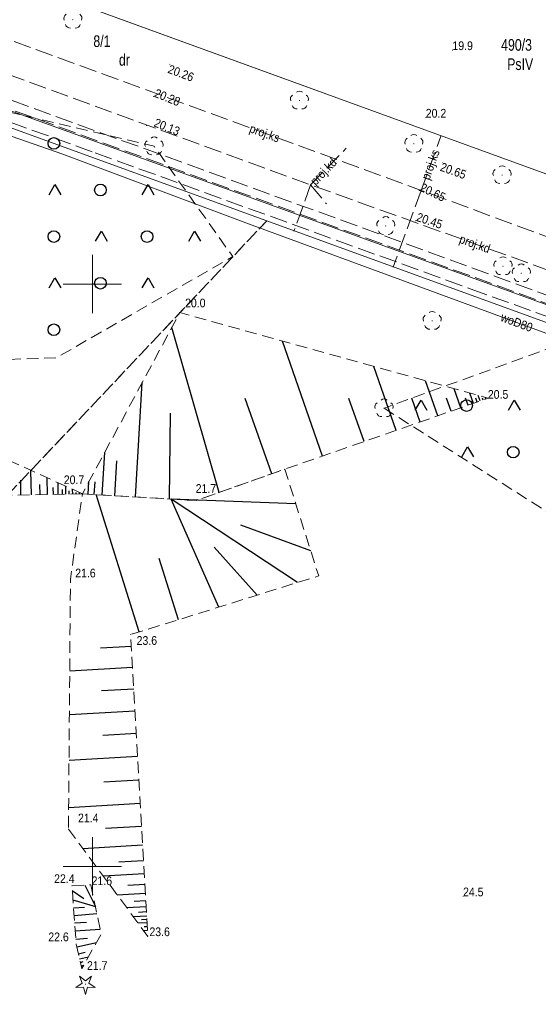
# Model space of a CAD drawing. Header units: metres. Extents: x 5490589 to 5490956, y 5935138 to 5935420.
# Tile 19 of 37: x 5490744 to 5490788, y 5935288 to 5935373. Entities that reach past the tile are written whole.
import ezdxf
from ezdxf.enums import TextEntityAlignment as Align

# ---------------------------------------------------------------- set-up
doc = ezdxf.new("R2010")
doc.units = ezdxf.units.M
doc.header["$MEASUREMENT"] = 0
for name, pattern in [('1.0_0.5', [1.5, 1, -0.5]), ('1.5_0.5', [2, 1.5, -0.5]), ('219-500', [0]), ('egkk-500', [0]), ('egug-500', [0])]:
    doc.linetypes.add(name, pattern=pattern)
doc.layers.get('0').update_dxf_attribs({"color": 2, "linetype": 'CONTINUOUS', "lineweight": 5})
for name, color, linetype in [('000 Inne (niezydentyfikowane)', 7, 'CONTINUOUS'), ('209-oznaczenie konturu klasyfikacyjnego', 7, 'CONTINUOUS'), ('210-oznaczenie konturu użytku gruntowego', 7, 'CONTINUOUS'), ('211-numer działki ewidencyjnej', 7, 'CONTINUOUS'), ('217-kontur klasyfikacyjny', 7, 'CONTINUOUS'), ('218-kontur użytku gruntowego', 7, 'CONTINUOUS'), ('219-działka ewidencyjna', 7, 'CONTINUOUS'), ('drzewo iglaste', 7, 'CONTINUOUS'), ('drzewo liściaste', 7, 'CONTINUOUS'), ('pikieta naturalna', 7, 'CONTINUOUS'), ('pikieta naturalna-Atr2', 7, 'CONTINUOUS'), ('pikieta sztuczna', 7, 'CONTINUOUS'), ('pikieta sztuczna-Atr2', 7, 'CONTINUOUS'), ('przewód elektroenergetyczny podziemny - ob. projektowany', 7, 'CONTINUOUS'), ('przewód kanalizacyjny - ob. projektowany', 7, 'CONTINUOUS'), ('przewód kanalizacyjny - ob. projektowany-Atr1', 7, 'CONTINUOUS'), ('przewód telekomunikacyjny podziemny', 7, 'CONTINUOUS'), ('przewód telekomunikacyjny podziemny - ob. projektowany', 7, 'CONTINUOUS'), ('przewód wodociągowy', 7, 'CONTINUOUS'), ('przewód wodociągowy - ob. projektowany', 7, 'CONTINUOUS'), ('przewód wodociągowy-Atr1', 7, 'CONTINUOUS'), ('skarpa nieumocniona', 7, 'CONTINUOUS'), ('teren zalesiony', 7, 'CONTINUOUS')]:
    doc.layers.add(name, color=color, linetype=linetype)
doc.styles.get("Standard").update_dxf_attribs({"font": 'Working1250', "width": 0.75})

# ---------------------------------------------------------------- blocks, each defined once
blk = doc.blocks.new('PW01')
at = {"linetype": 'Continuous', "lineweight": 13}
h = blk.add_hatch(color=0, dxfattribs=at)
edge = h.paths.add_edge_path()
edge.add_arc((0, 0), 0.045, 0, 360)
blk = doc.blocks.new('OP011')
at = {"linetype": 'Continuous', "lineweight": 13}
h = blk.add_hatch(color=0, dxfattribs=at)
edge = h.paths.add_edge_path()
edge.add_arc((0, 0), 0.05, 0, 360)
at = {"color": 0, "linetype": 'Continuous', "lineweight": 13}
for p, q in [((-0.828, -0.268), (-0.283, 0.093)), ((-0.283, 0.093), (-0.512, 0.706)), ((-0.512, 0.706), (0, 0.299)), ((0, 0.299), (0.512, 0.706)), ((0.512, 0.706), (0.283, 0.093)), ((0.283, 0.093), (0.828, -0.268)), ((-0.175, -0.24), (-0.828, -0.268)), ((0, -0.87), (-0.175, -0.24)), ((0.175, -0.24), (0, -0.87)), ((0.828, -0.268), (0.175, -0.24))]:
    blk.add_line(p, q, dxfattribs=at)
blk = doc.blocks.new('OP021')
at = {"linetype": 'Continuous', "lineweight": 13}
h = blk.add_hatch(color=0, dxfattribs=at)
edge = h.paths.add_edge_path()
edge.add_arc((0, 0), 0.05, 0, 360)
at = {"color": 0, "linetype": 'Continuous', "lineweight": 13}
for centre, start, end in [((-0.38, 0.124), 121.308, 202.548), ((0, 0.4), 49.272, 130.728), ((0.38, 0.124), 337.452, 58.692), ((-0.235, -0.324), 193.221, 274.871), ((0.235, -0.324), 265.129, 346.779)]:
    blk.add_arc(centre, 0.4, start, end, dxfattribs=at)
blk = doc.blocks.new('OTZK3')
at = {"color": 0, "linetype": 'Continuous'}
for p, q in [((-0.5, -0.289), (0, 0.577)), ((0, 0.577), (0.5, -0.289))]:
    blk.add_line(p, q, dxfattribs=at)
blk = doc.blocks.new('OTZK1')
at = {"color": 0, "linetype": 'Continuous'}
blk.add_circle((0, 0), 0.5, dxfattribs=at)

msp = doc.modelspace()

# ---------------------------------------------------------------- linework, layer by layer
at = {"color": 0}
for p, q in [((5490750, 5935347.5), (5490750, 5935352.5)), ((5490750, 5935347.5), (5490750, 5935352.5)), ((5490747.5, 5935350), (5490752.5, 5935350)), ((5490747.5, 5935350), (5490752.5, 5935350)), ((5490750, 5935297.5), (5490750, 5935302.5)), ((5490750, 5935297.5), (5490750, 5935302.5)), ((5490747.5, 5935300), (5490752.5, 5935300)), ((5490747.5, 5935300), (5490752.5, 5935300))]:
    msp.add_line(p, q, dxfattribs=at)
at = {"layer": '000 Inne (niezydentyfikowane)', "color": 7, "linetype": 'Continuous', "lineweight": 25, "flags": 128}
for points in [[(5490760.89, 5935332.11), (5490756.82, 5935346.27)], [(5490769.77, 5935335.23), (5490766.32, 5935345.1)], [(5490776.07, 5935337.43), (5490774.15, 5935342.93)], [(5490753.71, 5935331.72), (5490754.29, 5935341.56)], [(5490779.66, 5935338.69), (5490778.61, 5935341.69)], [(5490781.63, 5935339.38), (5490781.06, 5935341.01)], [(5490782.71, 5935339.75), (5490782.4, 5935340.64)], [(5490765.4, 5935333.71), (5490763.12, 5935340.17)], [(5490773.33, 5935336.48), (5490772.03, 5935340.18)], [(5490778.13, 5935338.15), (5490777.42, 5935340.19)], [(5490780.79, 5935339.08), (5490780.41, 5935340.19)], [(5490782.25, 5935339.59), (5490782.04, 5935340.2)], [(5490783.04, 5935339.87), (5490782.93, 5935340.2)], [(5490783.29, 5935339.96), (5490783.12, 5935340.44)], [(5490783.54, 5935340.04), (5490783.49, 5935340.2)], [(5490783.79, 5935340.13), (5490783.74, 5935340.27)], [(5490756.61, 5935331.55), (5490756.72, 5935338.91)], [(5490750.85, 5935331.89), (5490751.06, 5935335.55)], [(5490751.93, 5935331.82), (5490752.11, 5935334.83)], [(5490744.77, 5935331.91), (5490744.73, 5935334)], [(5490743.87, 5935331.89), (5490743.85, 5935333.15)], [(5490746.14, 5935331.93), (5490746.11, 5935333.37)], [(5490747.08, 5935331.95), (5490747.07, 5935332.94)], [(5490749.65, 5935331.96), (5490749.71, 5935333.04)], [(5490750.17, 5935331.93), (5490750.23, 5935333.03)], [(5490745.52, 5935331.92), (5490745.5, 5935332.79)], [(5490746.66, 5935331.94), (5490746.65, 5935332.54)], [(5490747.44, 5935331.96), (5490747.43, 5935332.37)], [(5490747.73, 5935331.96), (5490747.72, 5935332.64)], [(5490748.02, 5935331.97), (5490748.02, 5935332.24)], [(5490748.32, 5935331.97), (5490748.31, 5935332.37)], [(5490748.61, 5935331.98), (5490748.61, 5935332.11)], [(5490748.9, 5935331.99), (5490748.9, 5935332.1)], [(5490754.02, 5935320.13), (5490750.34, 5935331.92)], [(5490760.86, 5935322.26), (5490756.76, 5935331.54)], [(5490767.61, 5935324.37), (5490756.76, 5935331.54)], [(5490767.46, 5935331.13), (5490756.76, 5935331.54)], [(5490768.75, 5935327.09), (5490762.76, 5935329.31)], [(5490764.15, 5935323.29), (5490760.46, 5935327.41)], [(5490757.39, 5935321.18), (5490755.75, 5935326.44)], [(5490753.35, 5935318.89), (5490750.71, 5935318.74)], [(5490753.45, 5935317.08), (5490748.06, 5935316.77)], [(5490753.56, 5935315.23), (5490750.8, 5935315.07)], [(5490753.66, 5935313.34), (5490748.03, 5935313.01)], [(5490753.78, 5935311.4), (5490750.89, 5935311.24)], [(5490753.89, 5935309.43), (5490748, 5935309.09)], [(5490754, 5935307.41), (5490750.99, 5935307.24)], [(5490754.12, 5935305.39), (5490747.96, 5935305.04)], [(5490754.23, 5935303.43), (5490751.13, 5935303.26)], [(5490754.32, 5935301.82), (5490749.19, 5935301.52)], [(5490754.4, 5935300.48), (5490752.27, 5935300.35)], [(5490754.46, 5935299.36), (5490750.94, 5935299.16)], [(5490749.36, 5935298.4), (5490750.26, 5935296.56)], [(5490754.52, 5935298.44), (5490753.06, 5935298.36)], [(5490748.28, 5935297.93), (5490749.27, 5935297.24)], [(5490754.56, 5935297.68), (5490752.14, 5935297.54)], [(5490748.34, 5935297.14), (5490750.26, 5935296.56)], [(5490754.6, 5935297.05), (5490753.59, 5935296.99)], [(5490748.39, 5935296.44), (5490749.33, 5935296.5)], [(5490748.43, 5935295.79), (5490750.4, 5935295.94)], [(5490754.63, 5935296.52), (5490752.96, 5935296.43)], [(5490754.65, 5935296.09), (5490753.96, 5935296.05)], [(5490748.48, 5935295.14), (5490749.51, 5935295.22)], [(5490754.67, 5935295.73), (5490753.53, 5935295.66)], [(5490754.7, 5935295.15), (5490753.94, 5935295.11)], [(5490754.69, 5935295.43), (5490754.22, 5935295.4)], [(5490748.53, 5935294.46), (5490750.68, 5935294.62)], [(5490754.74, 5935294.49), (5490754.41, 5935294.47)], [(5490754.72, 5935294.82), (5490754.45, 5935294.81)], [(5490748.58, 5935293.76), (5490749.59, 5935293.83)], [(5490748.67, 5935293.08), (5490750.35, 5935293.47)], [(5490748.8, 5935292.49), (5490749.38, 5935292.63)], [(5490748.91, 5935292.06), (5490749.66, 5935292.23)], [(5490748.97, 5935291.76), (5490749.22, 5935291.82)], [(5490749.04, 5935291.46), (5490749.26, 5935291.51)]]:
    msp.add_lwpolyline(points, dxfattribs=at)
at = {"layer": '217-kontur klasyfikacyjny', "color": 3, "linetype": 'egkk-500', "lineweight": 18, "flags": 128}
for points in [[(5490744.85, 5935375.52), (5490808.45, 5935352.38)], [(5490764.97, 5935355.43), (5490719.24, 5935372.07)]]:
    msp.add_lwpolyline(points, dxfattribs=at)
at = {"layer": '217-kontur klasyfikacyjny', "color": 3, "linetype": '1.0_0.5', "lineweight": 18, "flags": 128}
msp.add_lwpolyline([(5490725.32, 5935313.46), (5490764.97, 5935355.43)], dxfattribs=at)
at = {"layer": '218-kontur użytku gruntowego', "color": 3, "linetype": 'egug-500', "lineweight": 18, "flags": 128}
for points in [[(5490744.85, 5935375.52), (5490808.45, 5935352.38)], [(5490808.45, 5935352.38), (5490744.85, 5935375.52)], [(5490764.97, 5935355.43), (5490719.24, 5935372.07)], [(5490719.24, 5935372.07), (5490764.97, 5935355.43)], [(5490804.31, 5935341.12), (5490764.97, 5935355.43)], [(5490764.97, 5935355.43), (5490804.31, 5935341.12)]]:
    msp.add_lwpolyline(points, dxfattribs=at)
at = {"layer": '218-kontur użytku gruntowego', "color": 3, "linetype": '1.0_0.5', "lineweight": 18, "flags": 128}
for points in [[(5490725.32, 5935313.46), (5490764.97, 5935355.43)], [(5490764.97, 5935355.43), (5490725.32, 5935313.46)]]:
    msp.add_lwpolyline(points, dxfattribs=at)
at = {"layer": '219-działka ewidencyjna', "color": 7, "linetype": '219-500', "lineweight": 18, "flags": 128}
for points in [[(5490808.45, 5935352.38), (5490731.79, 5935380.28)], [(5490719.24, 5935372.07), (5490804.31, 5935341.12)]]:
    msp.add_lwpolyline(points, dxfattribs=at)
at = {"layer": 'przewód elektroenergetyczny podziemny - ob. projektowany', "color": 1, "linetype": '1.5_0.5', "lineweight": 18}
msp.add_lwpolyline([(5490716.38, 5935370.61), (5490716.52, 5935370.56), (5490719.13, 5935372.2), (5490720.36, 5935372.04), (5490750.24, 5935361.27), (5490782.44, 5935349.6), (5490808.06, 5935340.29), (5490811.02, 5935340.26), (5490814.29, 5935338.03), (5490846.48, 5935326.34), (5490880.65, 5935313.92), (5490897.4, 5935307.85), (5490899.55, 5935305.64), (5490900, 5935303.4), (5490911.68, 5935299.1), (5490913.93, 5935300.58), (5490916.2, 5935299.77), (5490917.33, 5935300.41), (5490927.15, 5935297.06), (5490932.95, 5935295.32), (5490937.85, 5935294.23), (5490947.41, 5935292.61), (5490955.689, 5935292.568)], dxfattribs=at)
at = {"layer": 'przewód kanalizacyjny - ob. projektowany', "color": 34, "linetype": '1.5_0.5', "lineweight": 18, "flags": 128}
for points in [[(5490707.95, 5935384.8), (5490733.67, 5935374.35), (5490778.22, 5935358.04), (5490823.47, 5935341.45), (5490871.69, 5935323.81), (5490910.17, 5935309.72), (5490924.03, 5935305.11)], [(5490712.66, 5935378.97), (5490725.54, 5935374.31), (5490742.22, 5935368.2), (5490768.74, 5935358.52), (5490811.31, 5935343.22), (5490830.58, 5935336.19), (5490853.15, 5935327.95), (5490897, 5935311.87), (5490906.91, 5935308.23), (5490903.37, 5935298.42), (5490890.39, 5935264.34), (5490884.18, 5935248.43), (5490893.85, 5935244.19)], [(5490778.22, 5935358.04), (5490779.92, 5935362.71)], [(5490768.74, 5935358.52), (5490771.8, 5935361.68)], [(5490768.74, 5935358.52), (5490767.29, 5935354.54)], [(5490768.74, 5935358.52), (5490770.09, 5935356.9)], [(5490778.22, 5935358.04), (5490775.82, 5935351.44)]]:
    msp.add_lwpolyline(points, dxfattribs=at)
at = {"layer": 'przewód telekomunikacyjny podziemny', "color": 30, "linetype": 'Continuous', "lineweight": 18}
msp.add_lwpolyline([(5490676.876, 5935388.428), (5490702.01, 5935379.23), (5490735.86, 5935367.46), (5490808.23, 5935341.27), (5490813.96, 5935338.96), (5490819.24, 5935337.02), (5490847.46, 5935326.44), (5490897.44, 5935308.27), (5490899.85, 5935305.75), (5490900.89, 5935301.83), (5490897.19, 5935291.9), (5490906, 5935288.5), (5490893.91, 5935265.18), (5490904.95, 5935261.92), (5490915.5, 5935255.74), (5490916.74, 5935255), (5490914, 5935250.15), (5490912.9, 5935250.72)], dxfattribs=at)
at = {"layer": 'przewód telekomunikacyjny podziemny - ob. projektowany', "color": 30, "linetype": '1.5_0.5', "lineweight": 18, "flags": 128}
msp.add_lwpolyline([(5490700.02, 5935380.23), (5490700.54, 5935380.04), (5490722.19, 5935372.53), (5490728.06, 5935370.4), (5490728.58, 5935370.21), (5490729.1, 5935370.03), (5490792.56, 5935347.04), (5490793.08, 5935346.86), (5490793.6, 5935346.67), (5490818.94, 5935337.46), (5490846.24, 5935325.78), (5490859.23, 5935321.13), (5490859.75, 5935320.94), (5490860.27, 5935320.75), (5490894.08, 5935308.51), (5490894.6, 5935308.32), (5490895.11, 5935308.13), (5490913.43, 5935302.57), (5490913.94, 5935302.38)], dxfattribs=at)
at = {"layer": 'przewód wodociągowy', "color": 5, "linetype": 'Continuous', "lineweight": 18}
msp.add_lwpolyline([(5490676.876, 5935385.584), (5490703.31, 5935376.6), (5490724.77, 5935369.1), (5490734.32, 5935365.72), (5490747.48, 5935361.14), (5490763.18, 5935355.27), (5490786.98, 5935346.51), (5490811.97, 5935337.32), (5490834.68, 5935329.31), (5490853.17, 5935322.58), (5490871.17, 5935316.07), (5490890.69, 5935308.87), (5490896.89, 5935306.68), (5490908.52, 5935302.06), (5490916.8, 5935298.81)], dxfattribs=at)
at = {"layer": 'przewód wodociągowy - ob. projektowany', "color": 5, "linetype": '1.5_0.5', "lineweight": 18, "flags": 128}
msp.add_lwpolyline([(5490701.77, 5935380.8), (5490720.47, 5935373.98), (5490737.59, 5935367.76), (5490763.61, 5935358.31), (5490789.25, 5935348.97), (5490791.38, 5935348.2), (5490811.27, 5935340.94), (5490831.7, 5935333.49), (5490842.29, 5935329.63), (5490868.85, 5935319.93), (5490883.22, 5935314.45), (5490890.45, 5935311.69), (5490892.17, 5935311.04), (5490894.39, 5935310.27), (5490915.63, 5935302.78)], dxfattribs=at)
at = {"layer": 'skarpa nieumocniona', "color": 7, "linetype": '1.0_0.5', "lineweight": 18, "flags": 128}
for points in [[(5490749.15, 5935331.99), (5490758.92, 5935331.41), (5490766.52, 5935334.1), (5490783.99, 5935340.2), (5490757.51, 5935347.55)], [(5490749.15, 5935331.99), (5490758.92, 5935331.41), (5490766.52, 5935334.1), (5490783.99, 5935340.2), (5490757.51, 5935347.55)], [(5490749.15, 5935331.99), (5490741.23, 5935335.6), (5490728.78, 5935336.86), (5490728.04, 5935333.32), (5490740.09, 5935331.82)], [(5490749.15, 5935331.99), (5490741.23, 5935335.6), (5490728.78, 5935336.86), (5490728.04, 5935333.32), (5490740.09, 5935331.82)], [(5490747.95, 5935303.2), (5490754.77, 5935293.99), (5490753.29, 5935319.9), (5490769.43, 5935324.94), (5490766.52, 5935334.1), (5490758.92, 5935331.41), (5490749.15, 5935331.99), (5490748.12, 5935324.66)], [(5490747.95, 5935303.2), (5490754.77, 5935293.99), (5490753.29, 5935319.9), (5490769.43, 5935324.94), (5490766.52, 5935334.1), (5490758.92, 5935331.41), (5490749.15, 5935331.99), (5490748.12, 5935324.66)], [(5490748.61, 5935293.33), (5490749.1, 5935291.22), (5490750.77, 5935294.22), (5490749.86, 5935298.42), (5490748.25, 5935298.34)], [(5490748.61, 5935293.33), (5490749.1, 5935291.22), (5490750.77, 5935294.22), (5490749.86, 5935298.42), (5490748.25, 5935298.34)]]:
    msp.add_lwpolyline(points, close=True, dxfattribs=at)
at = {"layer": 'teren zalesiony', "color": 7, "linetype": '1.0_0.5', "lineweight": 18, "flags": 128}
for points in [[(5490714.71, 5935363.29), (5490712.91, 5935364.28), (5490711.89, 5935358.19), (5490711.61, 5935351.86), (5490711.95, 5935345.63), (5490713.05, 5935338.99), (5490718.6, 5935342.71), (5490746.91, 5935343.67), (5490762.05, 5935352.36), (5490755.3, 5935361.83), (5490734.76, 5935366.67), (5490731.61, 5935367.21), (5490724.01, 5935358.8)], [(5490775.04, 5935339.34), (5490811.58, 5935316.11), (5490822.06, 5935323.09), (5490808.09, 5935301.7), (5490827.16, 5935279.68), (5490839.69, 5935272.48), (5490850.08, 5935280.65), (5490872.07, 5935283.91), (5490883, 5935278.87), (5490887.16, 5935282.58), (5490895.84, 5935280.06), (5490898.54, 5935281.92), (5490899.26, 5935284.74), (5490882.92, 5935306.54), (5490879.99, 5935316.94), (5490864.9, 5935322.19), (5490857.34, 5935325.04), (5490850.17, 5935327.65), (5490845.6, 5935329.48), (5490835.05, 5935333.3), (5490827.81, 5935336.17), (5490820.19, 5935338.85), (5490813.43, 5935323.98), (5490804.05, 5935334.4), (5490804.03, 5935342.2), (5490791.8, 5935345.42)]]:
    msp.add_lwpolyline(points, close=True, dxfattribs=at)

# ---------------------------------------------------------------- block references
at = {"layer": 'drzewo iglaste', "color": 94, "linetype": 'Continuous', "lineweight": 18}
msp.add_blockref('OP011', (5490749.42, 5935289.88), dxfattribs=at)
at = {"layer": 'drzewo liściaste', "color": 94, "linetype": 'Continuous', "lineweight": 18}
for p in [(5490748.33, 5935372.7), (5490767.78, 5935365.76), (5490755.3, 5935361.83), (5490777.6, 5935362.05), (5490785.17, 5935359.36), (5490775.19, 5935354.99), (5490785.25, 5935351.54), (5490786.82, 5935350.93), (5490779.17, 5935346.85), (5490775.04, 5935339.34)]:
    msp.add_blockref('OP021', p, dxfattribs=at)
at = {"layer": 'pikieta naturalna', "color": 7, "linetype": 'Continuous', "lineweight": 13}
for p in [(5490780.91, 5935370.09), (5490778.62, 5935364.29), (5490757.51, 5935347.55), (5490783.99, 5935340.2), (5490749.15, 5935331.99), (5490758.92, 5935331.41), (5490748.14, 5935324.69), (5490753.29, 5935319.9), (5490747.95, 5935303.2), (5490748.25, 5935298.34), (5490749.86, 5935298.42), (5490781.82, 5935297.43), (5490748.61, 5935293.33), (5490754.77, 5935293.99), (5490749.1, 5935291.22)]:
    msp.add_blockref('PW01', p, dxfattribs=at)
at = {"layer": 'pikieta sztuczna', "color": 7, "linetype": 'Continuous', "lineweight": 13}
for p in [(5490756.66, 5935368.87), (5490755.24, 5935366.1), (5490754.65, 5935363.61), (5490780.04, 5935360.45), (5490778.06, 5935358.02), (5490777.75, 5935355.43)]:
    msp.add_blockref('PW01', p, dxfattribs=at)
at = {"layer": 'teren zalesiony', "color": 7, "linetype": 'Continuous', "lineweight": 18}
for name, p in [('OTZK1', (5490746.696, 5935362.076)), ('OTZK3', (5490746.783, 5935357.962)), ('OTZK1', (5490750.696, 5935358.076)), ('OTZK3', (5490754.783, 5935357.962)), ('OTZK1', (5490746.696, 5935354.076)), ('OTZK3', (5490750.783, 5935353.962)), ('OTZK1', (5490754.696, 5935354.076)), ('OTZK3', (5490758.783, 5935353.962)), ('OTZK3', (5490746.783, 5935349.962)), ('OTZK1', (5490750.696, 5935350.076)), ('OTZK3', (5490754.783, 5935349.962)), ('OTZK1', (5490746.696, 5935346.076)), ('OTZK3', (5490778.213, 5935339.452)), ('OTZK1', (5490782.126, 5935339.566)), ('OTZK3', (5490786.213, 5935339.452)), ('OTZK3', (5490782.213, 5935335.452)), ('OTZK1', (5490786.126, 5935335.566))]:
    msp.add_blockref(name, p, dxfattribs=at)

# ---------------------------------------------------------------- texts
at = {"layer": '209-oznaczenie konturu klasyfikacyjnego', "color": 3, "linetype": 'Continuous', "lineweight": 18, "width": 0.79}
msp.add_text('PsIV', height=1, dxfattribs=at).set_placement((5490785.61, 5935369.38), align=Align.TOP_LEFT)
at = {"layer": '210-oznaczenie konturu użytku gruntowego', "color": 3, "linetype": 'Continuous', "lineweight": 18, "width": 0.79}
msp.add_text('dr', height=1, dxfattribs=at).set_placement((5490752.283, 5935368.752))
at = {"layer": '211-numer działki ewidencyjnej', "color": 7, "linetype": 'Continuous', "lineweight": 18, "width": 0.79}
msp.add_text('8/1', height=1, dxfattribs=at).set_placement((5490750.087, 5935371.357), align=Align.TOP_LEFT)
msp.add_text('490/3', height=1, dxfattribs=at).set_placement((5490785.092, 5935370.036))
at = {"layer": 'pikieta naturalna-Atr2', "color": 7, "width": 0.9}
for s, p in [('19.9', (5490780.91, 5935370.09)), ('20.2', (5490778.62, 5935364.29)), ('20.0', (5490757.96, 5935348)), ('20.5', (5490783.95, 5935340.15)), ('20.7', (5490747.55, 5935332.82)), ('21.7', (5490758.87, 5935332.07)), ('21.6', (5490748.53, 5935324.81)), ('23.6', (5490753.8, 5935319.02)), ('21.4', (5490748.77, 5935303.78)), ('22.4', (5490746.72, 5935298.57)), ('21.6', (5490749.94, 5935298.39)), ('24.5', (5490781.82, 5935297.43)), ('22.6', (5490746.22, 5935293.57)), ('23.6', (5490754.9, 5935294.01)), ('21.7', (5490749.54, 5935291.11))]:
    msp.add_text(s, height=0.75, dxfattribs=at).set_placement(p)
at = {"layer": 'pikieta sztuczna-Atr2', "color": 7, "width": 0.9}
for s, rotation, p in [('20.26', 339.554, (5490756.68, 5935368.86)), ('20.65', 340.379, (5490780.04, 5935360.46))]:
    msp.add_text(s, height=0.75, rotation=rotation, dxfattribs=at).set_placement(p, align=Align.TOP_LEFT)
for s, rotation, p in [('20.28', 338.139, (5490755.25, 5935366.1)), ('20.13', 338.145, (5490755.22, 5935363.56)), ('20.65', 334.359, (5490778.05, 5935358.03)), ('20.45', 341.679, (5490777.75, 5935355.44))]:
    msp.add_text(s, height=0.75, rotation=rotation, dxfattribs=at).set_placement(p)
at = {"layer": 'przewód kanalizacyjny - ob. projektowany-Atr1', "color": 34, "width": 0.9}
for s, rotation, p in [('proj.ks', 339.892, (5490763.55, 5935363.41)), ('proj.ks', 70.017, (5490778.57, 5935359.002)), ('proj.kd', 45.921, (5490768.9, 5935358.68)), ('proj.kd', -19.769, (5490781.56, 5935353.912))]:
    msp.add_text(s, height=0.75, rotation=rotation, dxfattribs=at).set_placement(p, align=Align.MIDDLE_LEFT)
at = {"layer": 'przewód wodociągowy-Atr1', "color": 5, "width": 0.9}
msp.add_text('woD80', height=0.75, rotation=339.793, dxfattribs=at).set_placement((5490785.11, 5935347.2), align=Align.MIDDLE_LEFT)

doc.saveas('drawing.dxf')
